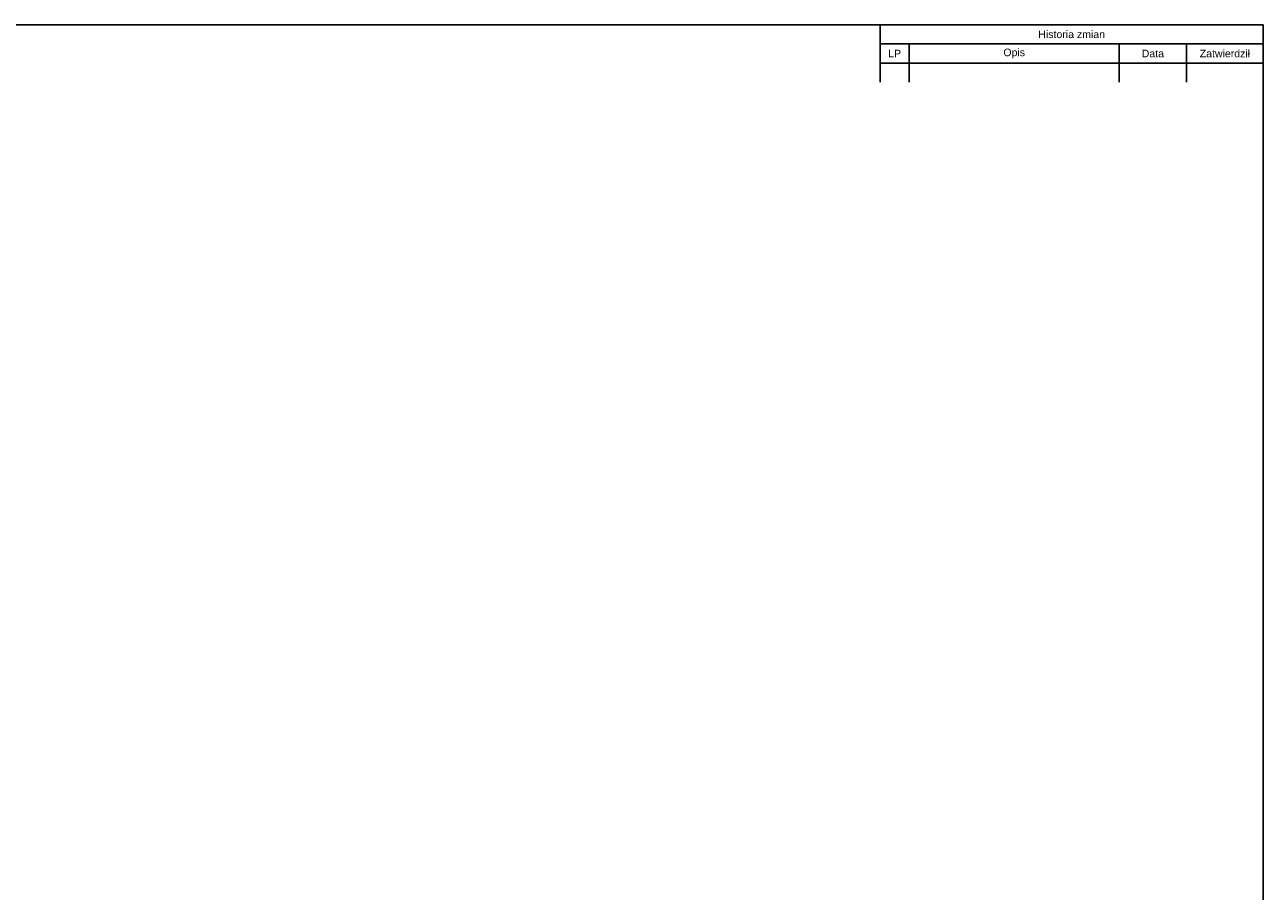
# Model space of a CAD drawing. Header units: millimetres. Extents: x 0 to 821, y 0 to 1422.
# Tile 3 of 13: x 411 to 821, y 287 to 574. Entities that reach past the tile are written whole.
import ezdxf

# ---------------------------------------------------------------- set-up
doc = ezdxf.new("R2010")
doc.units = ezdxf.units.MM
doc.layers.add('Default', color=7, linetype='Continuous')

msp = doc.modelspace()

# ---------------------------------------------------------------- linework, layer by layer
at = {"layer": 'Default', "color": 7, "linetype": 'Continuous'}
for p, q in [((821, 574), (20, 574)), ((694, 574), (694, 554.95)), ((694, 574), (821, 574)), ((694, 574), (694, 554.95)), ((694, 574), (821, 574)), ((821, 20), (821, 574)), ((821, 567.65), (821, 574)), ((821, 567.65), (821, 574)), ((694, 567.65), (821, 567.65)), ((694, 567.65), (821, 567.65)), ((703.652, 567.65), (703.652, 554.95)), ((703.652, 567.65), (703.652, 554.95)), ((773.248, 567.65), (773.248, 554.95)), ((773.248, 567.65), (773.248, 554.95)), ((795.6, 567.65), (795.6, 554.95)), ((795.6, 567.65), (795.6, 554.95)), ((694, 561.3), (821, 561.3)), ((694, 561.3), (821, 561.3))]:
    msp.add_line(p, q, dxfattribs=at)

# ---------------------------------------------------------------- texts
at = {"layer": 'Default', "char_height": 2.5, "attachment_point": 5}
for s, insert, width in [('{\\fArial CE|b0||i0||c0|p34;\\C7;\\H2.5;\\W1.;Historia zmian}', (757.5, 570.825), 127), ('{\\fArial CE|b0||i0||c0|p34;\\C7;\\H2.5;\\W1.;Historia zmian}', (757.5, 570.825), 127), ('{\\fArial CE|b0||i0||c0|p34;\\C7;\\H2.5;\\W1.;LP}', (698.826, 564.475), 9.652), ('{\\fArial CE|b0||i0||c0|p34;\\C7;\\H2.5;\\W1.;LP}', (698.826, 564.475), 9.652), ('{\\fArial CE|b0||i0||c0|p34;\\C7;\\H2.5;\\W1.;Opis}', (738.45, 564.475), 69.596), ('{\\fArial CE|b0||i0||c0|p34;\\C7;\\H2.5;\\W1.;Opis}', (738.45, 564.475), 69.596), ('{\\fArial CE|b0||i0||c0|p34;\\C7;\\H2.5;\\W1.;Data}', (784.424, 564.475), 22.352), ('{\\fArial CE|b0||i0||c0|p34;\\C7;\\H2.5;\\W1.;Data}', (784.424, 564.475), 22.352), ('{\\fArial CE|b0||i0||c0|p34;\\C7;\\H2.5;\\W1.;Zatwierdził}', (808.3, 564.475), 25.4), ('{\\fArial CE|b0||i0||c0|p34;\\C7;\\H2.5;\\W1.;Zatwierdził}', (808.3, 564.475), 25.4)]:
    msp.add_mtext(s, dxfattribs=dict(at, insert=insert, width=width))

doc.saveas('drawing.dxf')
